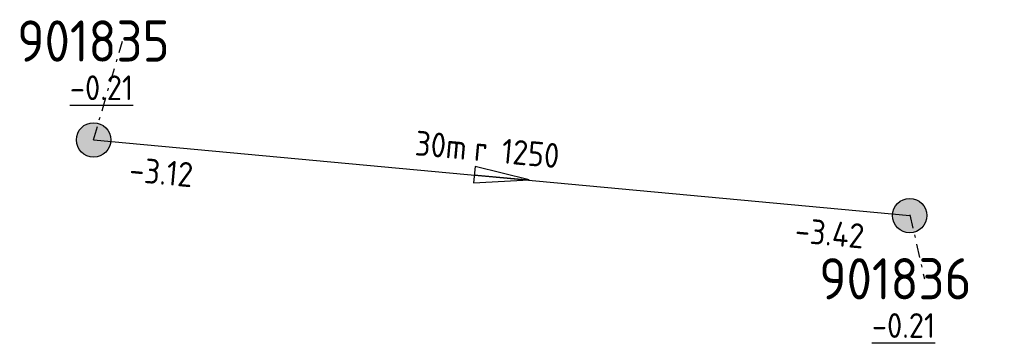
# Model space of a CAD drawing. Extents: x 188323 to 208361, y 565368 to 574910.
# Tile 16 of 256: x 198641 to 198676, y 565373 to 565384. Entities that reach past the tile are written whole.
import ezdxf

# ---------------------------------------------------------------- set-up
doc = ezdxf.new("R2010")
doc.units = 0
doc.linetypes.add('DASHDOT', pattern=[1, 0.5, -0.25, 0, -0.25])
doc.layers.get('0').update_dxf_attribs({"linetype": 'CONTINUOUS'})
for name, color, linetype in [('RIO-AFM', 7, 'CONTINUOUS'), ('RIO-BOK', 7, 'CONTINUOUS'), ('RIO-KNP', 7, 'CONTINUOUS'), ('RIO-KNR', 7, 'CONTINUOUS'), ('RIO-LAG', 7, 'CONTINUOUS'), ('RIO-LEN', 7, 'CONTINUOUS'), ('RIO-MVD', 1, 'CONTINUOUS'), ('RIO-VRB', 6, 'DASHDOT'), ('RIO-VRH', 7, 'CONTINUOUS')]:
    doc.layers.add(name, color=color, linetype=linetype)
doc.styles.add('RIO-TXT', font='isocp.shx')

# ---------------------------------------------------------------- blocks, each defined once
blk = doc.blocks.new('L_VHR')
blk.add_lwpolyline([(-0.5, 0), (0.5, 0), (-0.5, 0.15), (-0.5, -0.15), (0.5, 0)])
blk = doc.blocks.new('K_IPG')
blk.add_circle((0, 0), 0.5)
for points in [[(0, 0), (-0.433013, 0.25), (-0.25, 0.433013)], [(0, 0), (-0.25, 0.433013), (0, 0.5)], [(0, 0), (0, 0.5), (0.25, 0.433013)], [(0, 0), (0.25, 0.433013), (0.433013, 0.25)], [(0, 0), (-0.5, 0), (-0.433013, 0.25)], [(0, 0), (-0.433013, -0.25), (-0.5, 0)], [(0, 0), (-0.25, -0.433013), (-0.433013, -0.25)], [(0, 0), (0, -0.5), (-0.25, -0.433013)], [(0, 0), (0.433013, 0.25), (0.5, 0)], [(0, 0), (0.5, 0), (0.433013, -0.25)], [(0, 0), (0.433013, -0.25), (0.25, -0.433013)], [(0, 0), (0.25, -0.433013), (0, -0.5)]]:
    blk.add_solid(points)
at = {"style": 'RIO-TXT', "flags": 1}
blk.add_attdef('KNOOPNAAM', (2, 2), '', height=1, dxfattribs=at)

msp = doc.modelspace()

# ---------------------------------------------------------------- linework, layer by layer
at = {"layer": 'RIO-LAG'}
msp.add_line((198643.232, 565379.904), (198672.896, 565377.152), dxfattribs=at)
at = {"layer": 'RIO-VRB'}
for p, q in [((198643.23, 565379.91), (198644.2814, 565383.4997)), ((198672.9, 565377.18), (198673.4335, 565374.8516))]:
    msp.add_line(p, q, dxfattribs=at)

# ---------------------------------------------------------------- block references
at = {"layer": 'RIO-KNP', "xscale": 1.25, "yscale": 1.25, "zscale": 1.25}
for p in [(198643.232, 565379.904), (198672.896, 565377.152)]:
    msp.add_blockref('K_IPG', p, dxfattribs=at)
at = {"layer": 'RIO-VRH', "xscale": 2, "yscale": 2, "zscale": 2, "rotation": 354.7434}
msp.add_blockref('L_VHR', (198658.065, 565378.545), dxfattribs=at)

# ---------------------------------------------------------------- texts
at = {"layer": 'RIO-AFM', "style": 'RIO-TXT'}
msp.add_text('r 1250', height=0.9, rotation=354.7434, dxfattribs=at).set_placement((198657.0358, 565379.1506))
at = {"layer": 'RIO-BOK', "style": 'RIO-TXT'}
for s, p in [('-3.12', (198644.4966, 565378.3884)), ('-3.42', (198668.6908, 565376.1777))]:
    msp.add_text(s, height=0.9, rotation=354.7434, dxfattribs=at).set_placement(p)
at = {"layer": 'RIO-KNR', "style": 'RIO-TXT'}
for s, p in [('901835', (198640.4564, 565382.7497)), ('901836', (198669.6085, 565374.1016))]:
    msp.add_text(s, height=1.5, dxfattribs=at).set_placement(p)
at = {"layer": 'RIO-LEN', "style": 'RIO-TXT'}
msp.add_text('30m', height=0.9, rotation=354.7434, dxfattribs=at).set_placement((198654.8847, 565379.3472))
at = {"layer": 'RIO-MVD', "style": 'RIO-TXT'}
for p in [(198642.3689, 565381.3497), (198671.521, 565372.7016)]:
    msp.add_text('%%U-0.21', height=0.9, dxfattribs=at).set_placement(p)

doc.saveas('drawing.dxf')
